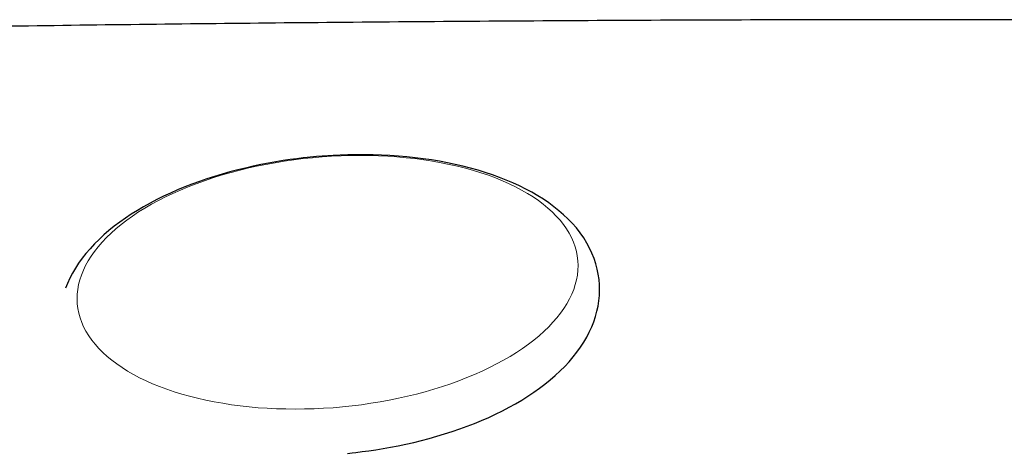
# Model space of a CAD drawing. Header units: millimetres. Extents: x 8 to 801, y 12 to 763.
# Tile 133 of 157: x 434.95 to 445.52, y 534.44 to 539.11. Entities that reach past the tile are written whole.
import ezdxf

# ---------------------------------------------------------------- set-up
doc = ezdxf.new("R2010")
doc.units = ezdxf.units.MM

msp = doc.modelspace()

# ---------------------------------------------------------------- linework, layer by layer
at = {"color": 7, "linetype": 'Continuous', "lineweight": 30, "flags": 128}
msp.add_lwpolyline([(438.468, 534.442), (438.519, 534.447), (438.56, 534.452), (438.628, 534.46), (438.699, 534.469), (438.774, 534.48), (438.853, 534.493), (438.933, 534.507), (439.015, 534.523), (439.097, 534.54), (439.181, 534.559), (439.264, 534.58), (439.347, 534.601), (439.43, 534.625), (439.512, 534.65), (439.594, 534.676), (439.675, 534.704), (439.754, 534.733), (439.833, 534.764), (439.91, 534.796), (439.986, 534.829), (440.06, 534.864), (440.133, 534.9), (440.204, 534.937), (440.273, 534.975), (440.341, 535.015), (440.406, 535.056), (440.47, 535.099), (440.531, 535.142), (440.59, 535.187), (440.647, 535.233), (440.701, 535.28), (440.753, 535.328), (440.802, 535.377), (440.849, 535.427), (440.893, 535.478), (440.933, 535.53), (440.971, 535.583), (441.006, 535.637), (441.038, 535.691), (441.066, 535.746), (441.092, 535.801), (441.114, 535.857), (441.133, 535.913), (441.148, 535.969), (441.16, 536.026), (441.169, 536.083), (441.175, 536.14), (441.177, 536.197), (441.176, 536.254), (441.171, 536.311), (441.163, 536.368), (441.152, 536.424), (441.136, 536.481), (441.118, 536.537), (441.095, 536.593), (441.069, 536.648), (441.039, 536.703), (441.006, 536.758), (440.968, 536.812), (440.927, 536.865), (440.881, 536.917), (440.837, 536.963), (440.79, 537.008), (440.739, 537.051), (440.686, 537.094), (440.631, 537.135), (440.573, 537.174), (440.512, 537.212), (440.449, 537.249), (440.384, 537.284), (440.316, 537.318), (440.246, 537.35), (440.175, 537.38), (440.101, 537.409), (440.026, 537.437), (439.949, 537.462), (439.871, 537.486), (439.791, 537.509), (439.709, 537.529), (439.626, 537.549), (439.542, 537.566), (439.457, 537.582), (439.37, 537.597), (439.283, 537.609), (439.195, 537.62), (439.105, 537.63), (439.016, 537.638), (438.925, 537.644), (438.835, 537.649), (438.744, 537.652), (438.653, 537.653), (438.563, 537.653), (438.474, 537.652), (438.39, 537.649), (438.316, 537.645), (438.26, 537.642), (438.197, 537.637), (438.137, 537.633), (438.137, 537.633), (438.035, 537.623), (437.994, 537.618), (437.925, 537.61), (437.855, 537.6), (437.779, 537.589), (437.701, 537.577), (437.621, 537.562), (437.539, 537.547), (437.456, 537.529), (437.373, 537.51), (437.29, 537.49), (437.207, 537.468), (437.124, 537.445), (437.041, 537.42), (436.96, 537.394), (436.879, 537.366), (436.799, 537.337), (436.721, 537.306), (436.644, 537.274), (436.568, 537.241), (436.493, 537.206), (436.421, 537.17), (436.35, 537.133), (436.28, 537.094), (436.213, 537.054), (436.147, 537.013), (436.084, 536.971), (436.023, 536.927), (435.963, 536.883), (435.907, 536.837), (435.852, 536.79), (435.801, 536.742), (435.751, 536.693), (435.705, 536.642), (435.661, 536.591), (435.62, 536.539), (435.582, 536.487), (435.548, 536.433), (435.516, 536.379), (435.487, 536.324), (435.462, 536.269), (435.441, 536.217)], dxfattribs=at)
at = {"color": 252, "linetype": 'Continuous', "lineweight": 0, "flags": 128}
msp.add_lwpolyline([(435.597, 535.9), (435.584, 535.949), (435.574, 536), (435.568, 536.05), (435.565, 536.101), (435.567, 536.153), (435.572, 536.204), (435.582, 536.256), (435.595, 536.307), (435.612, 536.359), (435.633, 536.41), (435.657, 536.462), (435.685, 536.513), (435.717, 536.563), (435.753, 536.614), (435.792, 536.664), (435.834, 536.713), (435.881, 536.762), (435.93, 536.81), (435.983, 536.857), (436.039, 536.903), (436.098, 536.949), (436.161, 536.993), (436.226, 537.037), (436.294, 537.079), (436.365, 537.121), (436.439, 537.161), (436.516, 537.199), (436.594, 537.237), (436.676, 537.273), (436.759, 537.308), (436.845, 537.341), (436.933, 537.373), (437.022, 537.403), (437.113, 537.432), (437.206, 537.459), (437.301, 537.484), (437.397, 537.507), (437.494, 537.529), (437.592, 537.549), (437.691, 537.567), (437.791, 537.584), (437.892, 537.598), (437.993, 537.611), (438.094, 537.621), (438.196, 537.63), (438.298, 537.637), (438.4, 537.642), (438.501, 537.645), (438.602, 537.646), (438.703, 537.645), (438.803, 537.642), (438.902, 537.637), (439.001, 537.63), (439.098, 537.621), (439.194, 537.611), (439.289, 537.598), (439.382, 537.584), (439.474, 537.567), (439.563, 537.549), (439.651, 537.529), (439.737, 537.508), (439.821, 537.484), (439.903, 537.459), (439.982, 537.432), (440.059, 537.403), (440.133, 537.373), (440.205, 537.341), (440.274, 537.308), (440.339, 537.273), (440.402, 537.237), (440.462, 537.2), (440.519, 537.161), (440.572, 537.121), (440.622, 537.079), (440.669, 537.037), (440.712, 536.993), (440.752, 536.949), (440.788, 536.903), (440.82, 536.857), (440.849, 536.81), (440.874, 536.762), (440.896, 536.713), (440.913, 536.664), (440.927, 536.614), (440.937, 536.564), (440.943, 536.513), (440.945, 536.462), (440.944, 536.411), (440.938, 536.359), (440.929, 536.308), (440.916, 536.256), (440.899, 536.204), (440.878, 536.153), (440.853, 536.102), (440.825, 536.051), (440.793, 536), (440.758, 535.95), (440.719, 535.9), (440.676, 535.851), (440.63, 535.802), (440.58, 535.754), (440.528, 535.707), (440.471, 535.66), (440.412, 535.615), (440.35, 535.57), (440.284, 535.527), (440.216, 535.484), (440.145, 535.443), (440.071, 535.403), (439.995, 535.364), (439.916, 535.326), (439.835, 535.29), (439.751, 535.256), (439.666, 535.222), (439.578, 535.191), (439.488, 535.16), (439.397, 535.132), (439.304, 535.105), (439.21, 535.08), (439.114, 535.056), (439.017, 535.034), (438.918, 535.014), (438.819, 534.996), (438.719, 534.98), (438.619, 534.965), (438.518, 534.953), (438.416, 534.942), (438.314, 534.933), (438.213, 534.926), (438.111, 534.922), (438.009, 534.919), (437.908, 534.918), (437.807, 534.919), (437.707, 534.922), (437.608, 534.926), (437.51, 534.933), (437.413, 534.942), (437.316, 534.953), (437.222, 534.965), (437.129, 534.98), (437.037, 534.996), (436.947, 535.014), (436.859, 535.034), (436.773, 535.056), (436.689, 535.079), (436.608, 535.105), (436.528, 535.132), (436.451, 535.16), (436.377, 535.19), (436.306, 535.222), (436.237, 535.255), (436.171, 535.29), (436.108, 535.326), (436.048, 535.364), (435.992, 535.403), (435.938, 535.443), (435.888, 535.484), (435.842, 535.526), (435.799, 535.57), (435.759, 535.615), (435.723, 535.66), (435.69, 535.706), (435.661, 535.754), (435.636, 535.802), (435.615, 535.85), (435.597, 535.9)], dxfattribs=at)
at = {"color": 7, "linetype": 'Continuous', "lineweight": 30}
msp.add_open_spline([(445.846, 539.102), (445.412, 539.103), (443.944, 539.106), (441.441, 539.098), (438.397, 539.077), (435.411, 539.044), (432.486, 538.998), (429.56, 538.941), (426.635, 538.872), (424.685, 538.816), (423.71, 538.788)], degree=3, knots=[0, 0, 0, 0, 0.058801, 0.198984, 0.339168, 0.471341, 0.603511, 0.735679, 0.867842, 1, 1, 1, 1], dxfattribs=at)

doc.saveas('drawing.dxf')
